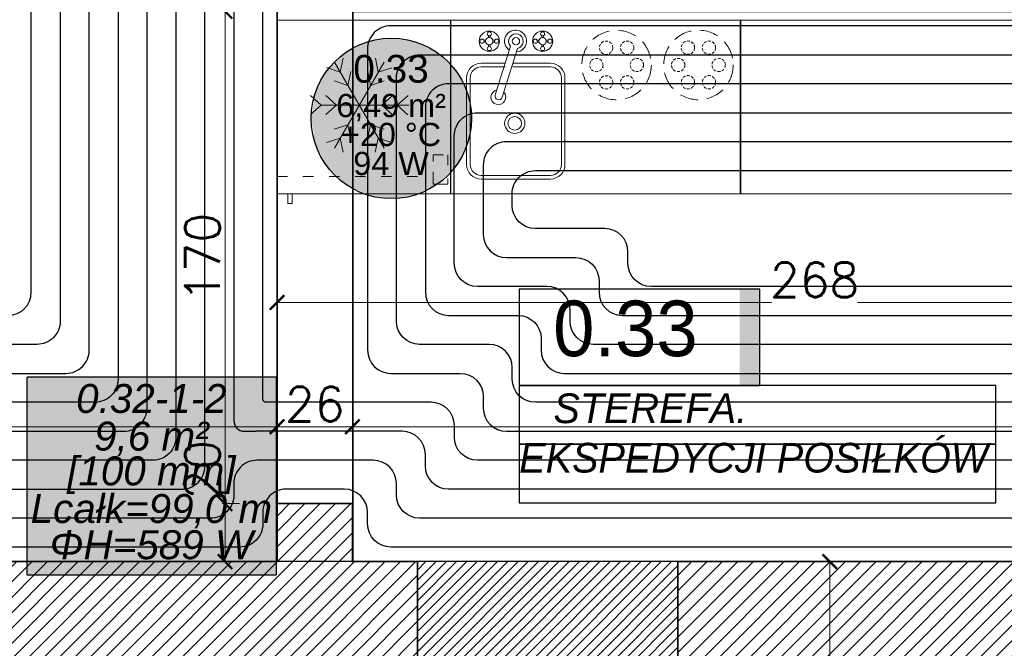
# Model space of a CAD drawing. Header units: millimetres. Extents: x -740 to 33545, y -26688 to 22494.
# Tile 116 of 256: x 9279 to 9620, y 10373 to 10590. Entities that reach past the tile are written whole.
import ezdxf
from ezdxf.enums import TextEntityAlignment as Align
from ezdxf.lldxf.tags import DXFTag

# ---------------------------------------------------------------- set-up
doc = ezdxf.new("R2010")
doc.units = ezdxf.units.MM
doc.header["$MEASUREMENT"] = 0
for name, pattern in [('3_BUBZ07', [1.5, 1, -0.5]), ('ACAD_ISO03W100', [30, 12, -18]), ('DASHED2', [9.525, 6.35, -3.175]), ('HIDDENX2', [0.1905, 0.127, -0.0635])]:
    doc.linetypes.add(name, pattern=pattern)
doc.layers.get('Defpoints').update_dxf_attribs({"color": 252})
doc.layers.add('_I_EKO_PODKLAD 3', color=252, linetype='Continuous')
doc.layers.add('tabelki opis', color=252, linetype='Continuous')
for name, color, linetype, lineweight in [('A_istniejące ściany', 252, 'Continuous', 35), ('A_wyposażenie', 252, 'Continuous', 9), ('l. przekrojowa', 252, 'Continuous', 30), ('l.przerywana', 252, 'ICAD_ISO03W100', 5), ('l.wypełnien', 252, 'Continuous', 5), ('wymiarowanie', 252, 'Continuous', 9)]:
    doc.layers.add(name, color=color, linetype=linetype, lineweight=lineweight)
for name, color, linetype, lineweight, true_color in [('IS_Heating_cooling floor', 7, 'HIDDENX2', 25, 0x008000), ('IS_Przyłącze (powrotne)', 5, 'Continuous', 25, 0x0000ff), ('IS_Przyłącze (zasilające)', 1, 'Continuous', 25, 0xff0000), ('IS_Room (Automatic)', 7, 'Continuous', 25, 0x000000), ('IS_Strefa podłóg', 7, 'Continuous', 25, 0x008000), ('IS_Wężownica OChP', 7, 'Continuous', 25, 0x800080)]:
    doc.layers.add(name, color=color, linetype=linetype, lineweight=lineweight, true_color=true_color)
doc.styles.add('Arial_____', font='arial.ttf')
doc.styles.add('Arial__I__', font='ariali.ttf')
doc.styles.add('styl2', font='simplex.shx')
tags = doc.linetypes.add('ICAD_ISO03W100', pattern=[30, 12, -18]).pattern_tags.tags
tags[6:7] = [DXFTag(74, 4), DXFTag(75, 0), DXFTag(340, '0'), DXFTag(46, 1.0), DXFTag(50, 0.0), DXFTag(44, 0.0), DXFTag(45, 0.0)]
tags[4:5] = [DXFTag(74, 4), DXFTag(75, 0), DXFTag(340, '0'), DXFTag(46, 1.0), DXFTag(50, 0.0), DXFTag(44, 0.0), DXFTag(45, 0.0)]
doc.dimstyles.new('Skala 1-50', dxfattribs={"dimtxt": 12, "dimasz": 5, "dimexe": 1, "dimexo": 1, "dimgap": 1.5, "dimtad": 1, "dimdec": 1, "dimrnd": 0.5, "dimtxsty": 'styl2', "dimblk": 'ARCHTICK', "dimcen": 5, "dimadec": 0, "dimazin": 0, "dimtfac": 1, "dimtdec": 1, "dimtmove": 1, "dimatfit": 3, "dimldrblk": 'ARCHTICK', "dimfxl": 0, "dimlwd": -1, "dimlwe": -1, "dimarcsym": 0})

# ---------------------------------------------------------------- blocks, each defined once
blk = doc.blocks.new('_ArchTick')
at = {"color": 0, "linetype": 'ByBlock', "const_width": 0.15}
blk.add_lwpolyline([(-0.5, -0.5), (0.5, 0.5)], dxfattribs=at)
blk = doc.blocks.new('*D1187')
at = {"layer": 'Defpoints', "color": 0}
for p in [(9574.19, 10402.52), (9559.18, 10359.34), (9574.19, 10359.34)]:
    blk.add_point(p, dxfattribs=at)
at = {"layer": 'wymiarowanie', "color": 0}
for p, q in [((9564.18, 10402.52), (9558.18, 10402.52)), ((9559.18, 10402.52), (9559.18, 10359.34)), ((9564.18, 10359.34), (9558.18, 10359.34)), ((9559.18, 10359.34), (9559.18, 10326.72))]:
    blk.add_line(p, q, dxfattribs=at)
at = {"layer": 'wymiarowanie', "color": 0, "xscale": 5, "yscale": 5, "zscale": 5}
for p, rotation in [((9559.18, 10402.52), 90), ((9559.18, 10359.34), 270)]:
    blk.add_blockref('_ArchTick', p, dxfattribs=dict(at, rotation=rotation))
at = {"layer": 'wymiarowanie', "color": 0, "insert": (9551.38, 10336.94), "char_height": 12, "attachment_point": 5, "rotation": 90, "style": 'styl2'}
blk.add_mtext('43', dxfattribs=at)
blk = doc.blocks.new('A$C3D2D7F2A')
at = {"layer": '_I_EKO_PODKLAD 3', "lineweight": 13}
for p, q in [((46.42, 34), (16.42, 34)), ((46.42, 32.75), (16.42, 32.75)), ((11.42, 29), (11.42, 20.67)), ((12.67, 29), (12.67, 20.67)), ((50.17, 5), (50.17, 29)), ((51.42, 5), (51.42, 29)), ((11.42, 18.01), (11.42, 5)), ((12.67, 18.01), (12.67, 5)), ((16.42, 1.25), (46.42, 1.25)), ((16.42, 0), (46.42, 0))]:
    blk.add_line(p, q, dxfattribs=at)
at = {"layer": '_I_EKO_PODKLAD 3', "linetype": 'Continuous', "lineweight": 9}
for p, q in [((3.5, 27.37), (3.5, 28.06)), ((4.13, 27.38), (4.13, 28.06)), ((2.59, 26.48), (1.91, 26.48)), ((2.6, 25.84), (1.91, 25.84)), ((3.5, 24.93), (3.5, 24.25)), ((4.13, 24.94), (4.13, 24.25)), ((5.03, 26.48), (5.72, 26.48)), ((5.04, 25.84), (5.72, 25.84)), ((22.38, 24.12), (5.52, 18.82)), ((6.29, 16.4), (23.15, 21.7)), ((2.59, 8.06), (1.91, 8.06)), ((2.6, 7.43), (1.91, 7.43)), ((3.5, 8.96), (3.5, 9.65)), ((4.13, 8.97), (4.13, 9.65)), ((5.03, 8.06), (5.72, 8.06)), ((5.04, 7.43), (5.72, 7.43)), ((3.5, 6.52), (3.5, 5.84)), ((4.13, 6.53), (4.13, 5.84))]:
    blk.add_line(p, q, dxfattribs=at)
for centre, radius in [((3.81, 26.16), 3.49), ((3.81, 26.16), 1.27), ((3.81, 28.7), 0.71), ((1.27, 26.16), 0.71), ((3.81, 23.62), 0.71), ((6.35, 26.16), 0.71), ((3.81, 16.95), 1.27), ((3.81, 7.74), 3.49), ((3.81, 10.28), 0.71), ((1.27, 7.74), 0.71), ((3.81, 7.74), 1.27), ((6.35, 7.74), 0.71), ((3.81, 5.2), 0.71)]:
    blk.add_circle(centre, radius, dxfattribs=at)
at = {"layer": '_I_EKO_PODKLAD 3', "lineweight": 9}
for radius in [3.5, 2.35]:
    blk.add_circle((32.16, 17.35), radius, dxfattribs=at)
at = {"layer": '_I_EKO_PODKLAD 3', "lineweight": 13}
for centre, radius, start, end in [((16.42, 29), 5, 90, 180), ((16.42, 29), 3.75, 90, 180), ((46.42, 29), 5, 0, 90), ((46.42, 29), 3.75, 0, 90), ((16.42, 5), 5, 180, 270), ((16.42, 5), 3.75, 180, 270), ((46.42, 5), 5, 270, 0), ((46.42, 5), 3.75, 270, 0)]:
    blk.add_arc(centre, radius, start, end, dxfattribs=at)
at = {"layer": '_I_EKO_PODKLAD 3', "linetype": 'Continuous', "lineweight": 9}
for centre, radius, start, end in [((23.13, 23.02), 2.56, 227.2248, 167.6958), ((22.77, 22.91), 1.27, 287.4603, 107.4603), ((3.75, 17.08), 3.79, 34.7933, 355.5589), ((3.81, 16.95), 2.54, 47.8034, 347.2157)]:
    blk.add_arc(centre, radius, start, end, dxfattribs=at)
blk = doc.blocks.new('A$C176D455E')
at = {"layer": '_I_EKO_PODKLAD 3', "lineweight": 9}
for p, q in [((16.24, 30.32), (12.93, 34.01)), ((16.24, 30.32), (19.55, 34.01)), ((4.85, 23.74), (3.31, 28.45)), ((16.24, 25.02), (12.93, 28.71)), ((16.24, 0), (16.24, 30.32)), ((16.24, 25.02), (19.55, 28.71)), ((27.64, 23.74), (29.17, 28.45)), ((31.11, 8.58), (1.38, 25.75)), ((1.38, 8.58), (31.11, 25.75)), ((9.44, 21.09), (7.9, 25.8)), ((23.04, 21.09), (24.58, 25.8)), ((4.85, 23.74), (0, 22.72)), ((9.44, 21.09), (4.59, 20.07)), ((23.04, 21.09), (27.89, 20.07)), ((27.64, 23.74), (32.48, 22.72)), ((9.44, 13.24), (4.59, 14.26)), ((23.04, 13.24), (27.89, 14.26)), ((4.85, 10.59), (0, 11.61)), ((4.85, 10.59), (3.31, 5.88)), ((9.44, 13.24), (7.9, 8.53)), ((23.04, 13.24), (24.58, 8.53)), ((27.64, 10.59), (32.48, 11.61)), ((27.64, 10.59), (29.17, 5.88)), ((16.24, 9.31), (12.93, 5.62)), ((16.24, 9.31), (19.55, 5.62)), ((16.24, 4.01), (12.93, 0.32)), ((16.24, 4.01), (19.55, 0.32))]:
    blk.add_line(p, q, dxfattribs=at)
blk = doc.blocks.new('A$C740E6856')
at = {"layer": '_I_EKO_PODKLAD 3', "linetype": 'ACAD_ISO03W100', "lineweight": 13, "ltscale": 0.3}
for p, q in [((9.37, 60), (9.37, 6.02)), ((0, 54.74), (3.37, 54.74))]:
    blk.add_line(p, q, dxfattribs=at)
at = {"layer": '_I_EKO_PODKLAD 3', "lineweight": 13}
for p, q in [((3.37, 56.27), (0, 56.27)), ((0, 56.27), (0, 54.74))]:
    blk.add_line(p, q, dxfattribs=at)
at = {"layer": '_I_EKO_PODKLAD 3', "linetype": 'ACAD_ISO03W100', "lineweight": 13, "ltscale": 0.3}
blk.add_lwpolyline([(3.37, 0), (63.37, 0), (63.37, 60), (3.37, 60)], close=True, dxfattribs=at)
at = {"layer": '_I_EKO_PODKLAD 3', "linetype": 'ACAD_ISO03W100', "lineweight": 13, "ltscale": 0.5}
blk.add_lwpolyline([(8.65, 0.91), (6.75, 0.91), (6.75, 6.02), (10.98, 6.02)], dxfattribs=at)
at = {"layer": '_I_EKO_PODKLAD 3', "linetype": 'ACAD_ISO03W100', "lineweight": 13, "ltscale": 0.3}
blk.add_lwpolyline([(14.61, 6.02), (16.85, 6.02), (16.85, 0.91), (11.8, 0.91)], dxfattribs=at)
at = {"layer": '_I_EKO_PODKLAD 3'}
blk.add_blockref('A$C176D455E', (17.78, 14.41), dxfattribs=at)
blk = doc.blocks.new('*D2199')
at = {"layer": 'Defpoints', "color": 0}
for p in [(8932.19, 10460.6), (9368.19, 10460.6), (9368.19, 10449.07)]:
    blk.add_point(p, dxfattribs=at)
at = {"layer": 'wymiarowanie', "color": 0}
for p, q in [((8932.19, 10454.07), (8932.19, 10448.07)), ((9368.19, 10454.07), (9368.19, 10448.07)), ((8932.19, 10449.07), (9368.19, 10449.07))]:
    blk.add_line(p, q, dxfattribs=at)
at = {"layer": 'wymiarowanie', "color": 0, "xscale": 5, "yscale": 5, "zscale": 5, "rotation": 180}
blk.add_blockref('_ArchTick', (8932.19, 10449.07), dxfattribs=at)
at = {"layer": 'wymiarowanie', "color": 0, "xscale": 5, "yscale": 5, "zscale": 5}
blk.add_blockref('_ArchTick', (9368.19, 10449.07), dxfattribs=at)
at = {"layer": 'wymiarowanie', "color": 0, "insert": (9150.19, 10456.87), "char_height": 12, "attachment_point": 5, "style": 'styl2'}
blk.add_mtext('436', dxfattribs=at)
blk = doc.blocks.new('*D2200')
at = {"layer": 'Defpoints', "color": 0}
for p in [(9394.23, 10470.43), (9368.19, 10460.6), (9394.23, 10449.07)]:
    blk.add_point(p, dxfattribs=at)
at = {"layer": 'wymiarowanie', "color": 0}
for p, q in [((9368.19, 10454.07), (9368.19, 10448.07)), ((9394.23, 10454.07), (9394.23, 10448.07)), ((9368.19, 10449.07), (9394.23, 10449.07))]:
    blk.add_line(p, q, dxfattribs=at)
at = {"layer": 'wymiarowanie', "color": 0, "xscale": 5, "yscale": 5, "zscale": 5, "rotation": 180}
blk.add_blockref('_ArchTick', (9368.19, 10449.07), dxfattribs=at)
at = {"layer": 'wymiarowanie', "color": 0, "xscale": 5, "yscale": 5, "zscale": 5}
blk.add_blockref('_ArchTick', (9394.23, 10449.07), dxfattribs=at)
at = {"layer": 'wymiarowanie', "color": 0, "insert": (9381.21, 10456.87), "char_height": 12, "attachment_point": 5, "style": 'styl2'}
blk.add_mtext('26', dxfattribs=at)
blk = doc.blocks.new('*D2201')
at = {"layer": 'Defpoints', "color": 0}
for p in [(9736.23, 10475.54), (9394.23, 10470.43), (9736.23, 10449.07)]:
    blk.add_point(p, dxfattribs=at)
at = {"layer": 'wymiarowanie', "color": 0}
for p, q in [((9394.23, 10454.07), (9394.23, 10448.07)), ((9736.23, 10454.07), (9736.23, 10448.07)), ((9394.23, 10449.07), (9628.06, 10449.07)), ((9736.23, 10449.07), (9657.62, 10449.07))]:
    blk.add_line(p, q, dxfattribs=at)
at = {"layer": 'wymiarowanie', "color": 0, "xscale": 5, "yscale": 5, "zscale": 5, "rotation": 180}
blk.add_blockref('_ArchTick', (9394.23, 10449.07), dxfattribs=at)
at = {"layer": 'wymiarowanie', "color": 0, "xscale": 5, "yscale": 5, "zscale": 5}
blk.add_blockref('_ArchTick', (9736.23, 10449.07), dxfattribs=at)
at = {"layer": 'wymiarowanie', "color": 0, "insert": (9642.84, 10456.87), "char_height": 12, "attachment_point": 5, "style": 'styl2'}
blk.add_mtext('342', dxfattribs=at)
blk = doc.blocks.new('*D2580')
at = {"layer": 'Defpoints', "color": 0}
for p in [(9368.19, 10569.46), (9636.23, 10569.46), (9636.23, 10492)]:
    blk.add_point(p, dxfattribs=at)
at = {"layer": 'wymiarowanie', "color": 0}
for p, q in [((9368.19, 10497), (9368.19, 10491)), ((9636.23, 10497), (9636.23, 10491)), ((9368.19, 10492), (9539.11, 10492)), ((9636.23, 10492), (9568.8, 10492))]:
    blk.add_line(p, q, dxfattribs=at)
at = {"layer": 'wymiarowanie', "color": 0, "xscale": 5, "yscale": 5, "zscale": 5, "rotation": 180}
blk.add_blockref('_ArchTick', (9368.19, 10492), dxfattribs=at)
at = {"layer": 'wymiarowanie', "color": 0, "xscale": 5, "yscale": 5, "zscale": 5}
blk.add_blockref('_ArchTick', (9636.23, 10492), dxfattribs=at)
at = {"layer": 'wymiarowanie', "color": 0, "insert": (9553.95, 10499.8), "char_height": 12, "attachment_point": 5, "style": 'styl2'}
blk.add_mtext('268', dxfattribs=at)
blk = doc.blocks.new('*D2717')
at = {"layer": 'Defpoints', "color": 0}
for p in [(9368.19, 10592.52), (9350.2, 10422.52), (9368.19, 10422.52)]:
    blk.add_point(p, dxfattribs=at)
at = {"layer": 'wymiarowanie', "color": 0}
for p, q in [((9355.2, 10592.52), (9349.2, 10592.52)), ((9350.2, 10592.52), (9350.2, 10422.52)), ((9355.2, 10422.52), (9349.2, 10422.52))]:
    blk.add_line(p, q, dxfattribs=at)
at = {"layer": 'wymiarowanie', "color": 0, "xscale": 5, "yscale": 5, "zscale": 5}
for p, rotation in [((9350.2, 10592.52), 90), ((9350.2, 10422.52), 270)]:
    blk.add_blockref('_ArchTick', p, dxfattribs=dict(at, rotation=rotation))
at = {"layer": 'wymiarowanie', "color": 0, "insert": (9342.4, 10507.52), "char_height": 12, "attachment_point": 5, "rotation": 90, "style": 'styl2'}
blk.add_mtext('170', dxfattribs=at)
blk = doc.blocks.new('*D2718')
at = {"layer": 'Defpoints', "color": 0}
for p in [(9368.19, 10422.52), (9350.2, 10402.52), (9368.19, 10402.52)]:
    blk.add_point(p, dxfattribs=at)
at = {"layer": 'wymiarowanie', "color": 0}
for p, q in [((9355.2, 10422.52), (9349.2, 10422.52)), ((9350.2, 10422.52), (9350.2, 10402.52)), ((9355.2, 10402.52), (9349.2, 10402.52))]:
    blk.add_line(p, q, dxfattribs=at)
at = {"layer": 'wymiarowanie', "color": 0, "xscale": 5, "yscale": 5, "zscale": 5}
for p, rotation in [((9350.2, 10422.52), 90), ((9350.2, 10402.52), 270)]:
    blk.add_blockref('_ArchTick', p, dxfattribs=dict(at, rotation=rotation))
at = {"layer": 'wymiarowanie', "color": 0, "insert": (9342.4, 10434.24), "char_height": 12, "attachment_point": 5, "rotation": 90, "style": 'styl2'}
blk.add_mtext('20', dxfattribs=at)

msp = doc.modelspace()

# ---------------------------------------------------------------- hatches: boundary and pattern name
at = {"layer": 'IS_Heating_cooling floor', "lineweight": 50, "true_color": 0xffffff, "transparency": 33554687}
msp.add_hatch(color=7, dxfattribs=at).paths.add_polyline_path([(9281.75, 10397.93), (9368.02, 10397.93), (9368.02, 10466.24), (9281.75, 10466.24)])
at = {"layer": 'IS_Room (Automatic)', "lineweight": 50, "true_color": 0xffffff, "transparency": 33554687}
msp.add_hatch(color=7, dxfattribs=at).paths.add_polyline_path([(9435.4, 10555.55), (9434.05, 10564.11), (9430.11, 10571.84), (9423.98, 10577.97), (9416.26, 10581.9), (9407.7, 10583.26), (9399.14, 10581.9), (9391.41, 10577.97), (9385.28, 10571.84), (9381.35, 10564.11), (9379.99, 10555.55), (9381.35, 10546.99), (9385.28, 10539.26), (9391.41, 10533.13), (9399.14, 10529.2), (9407.7, 10527.84), (9416.26, 10529.2), (9423.98, 10533.13), (9430.11, 10539.26), (9434.05, 10546.99)])
at = {"layer": 'l.wypełnien'}
h = msp.add_hatch(dxfattribs=at)
h.set_pattern_fill('ANSI31', color=256, scale=30, style=0)
h.paths.add_polyline_path([(8887.19, 10284.84), (8887.19, 10539.8), (8932.19, 10539.8), (8932.19, 10402.52), (9059.57, 10402.52), (9368.19, 10402.52), (9394.23, 10402.52), (9416.72, 10402.52), (9416.72, 10359.34), (9405.31, 10359.34), (9376.25, 10359.34), (8932.19, 10359.34), (8932.19, 10284.84)])
h.paths.add_polyline_path([(9871.19, 10801.99), (9871.19, 10791.99), (9878.23, 10791.99), (9890.23, 10791.99), (10052.23, 10791.99), (10052.23, 10564.52), (10066.23, 10564.52), (10066.23, 10706), (10066.23, 10711.93), (10066.23, 10711.98), (10066.23, 10728.73), (10066.23, 10765.23), (10066.23, 10776), (10066.23, 10781.93), (10066.23, 10781.98), (10066.23, 10781.93), (10066.23, 10776), (10066.22, 10776), (10066.23, 10781.93), (10066.23, 10781.98), (10066.23, 10791.99), (10125.49, 10791.99), (10125.49, 10808.08), (10125.49, 10819.93), (10125.49, 10834.32), (10058.81, 10834.32), (9924.19, 10834.32), (9924.19, 10862.32), (9879.19, 10862.32), (9879.19, 10834.32), (9871.19, 10834.32), (9871.19, 10801.99)])
h.paths.add_polyline_path([(9570.47, 10794.52), (9731.23, 10794.52), (9731.23, 10731.52), (9748.23, 10731.52), (9748.23, 10793.99), (9768.19, 10793.99), (9768.19, 10801.99), (9781.19, 10801.99), (9781.19, 10834.32), (9769.78, 10834.32), (9645.19, 10834.32), (9645.19, 10833.52), (9604.19, 10833.52), (9570.47, 10833.52)])
h.paths.add_polyline_path([(9394.23, 10794.52), (9428.47, 10794.52), (9428.47, 10833.52), (9388.19, 10833.52), (9388.19, 10794.52), (9394.23, 10794.52)])
h.paths.add_polyline_path([(9428.47, 10794.52), (9428.47, 10833.52), (9448.47, 10833.52), (9448.47, 10794.52)])
h.paths.add_polyline_path([(9550.47, 10794.52), (9570.47, 10794.52), (9570.47, 10833.52), (9550.47, 10833.52)])
h.paths.add_polyline_path([(9368.19, 10794.52), (9388.19, 10794.52), (9388.19, 10833.52), (9368.19, 10833.52)])
h.paths.add_polyline_path([(9604.19, 10833.52), (9604.19, 10849.32), (9645.19, 10849.32), (9645.19, 10833.52)])
h.paths.add_polyline_path([(9368.19, 10422.52), (9368.19, 10402.52), (9394.23, 10402.52), (9394.23, 10422.52)])
h.paths.add_polyline_path([(9368.19, 10774.52), (9394.23, 10774.52), (9394.23, 10794.52), (9368.19, 10794.52)])
h = msp.add_hatch(dxfattribs=at)
h.set_pattern_fill('ANSI31', color=256, scale=20, style=0)
h.paths.add_polyline_path([(9416.72, 10402.52), (9416.72, 10359.34), (9506.72, 10359.34), (9506.72, 10402.52), (9417.07, 10402.52)])
h = msp.add_hatch(dxfattribs=at)
h.set_pattern_fill('ANSI31', color=256, scale=30, style=0)
h.paths.add_polyline_path([(10179.68, 10402.52), (10279.59, 10402.52), (10279.59, 10396.52), (10273.59, 10396.52), (10273.59, 10123.69), (10279.59, 10126.48), (10279.59, 10017.29), (10316.23, 10017.29), (10316.23, 9992.74), (10279.59, 9992.74), (10279.59, 9927.76), (10254.19, 9927.76), (10254.19, 10359.34), (10179.68, 10359.34)])
h.paths.add_polyline_path([(10260.11, 10246.37), (10272.71, 10246.37), (10272.71, 10279.87), (10260.11, 10279.87)], flags=24)
h.paths.add_polyline_path([(10504.8, 10309.84), (10504.8, 10297.84), (10504.8, 10254.75), (10504.8, 10017.29), (10504.8, 9992.74), (10504.8, 9927.76), (10529.35, 9927.76), (10529.35, 10281.34), (10542.35, 10281.34), (10542.35, 10359.34), (10636.35, 10359.34), (10635.51, 10402.52), (10504.8, 10402.52), (10504.8, 10396.52)])
h.paths.add_polyline_path([(10504.8, 10396.52), (10510.8, 10396.52), (10510.8, 10309.84), (10504.8, 10309.84)], flags=16)
h.paths.add_polyline_path([(10504.8, 10392.52), (10504.8, 10309.84), (10510.8, 10309.84), (10510.8, 10396.52), (10504.8, 10396.52)], flags=0)
h.paths.add_polyline_path([(10515.95, 10326.34), (10515.95, 10347.34), (10530.35, 10347.34), (10530.35, 10326.34)], flags=16)
h.paths.add_polyline_path([(10515.95, 10347.34), (10515.95, 10326.34), (10530.35, 10326.34), (10530.35, 10347.34)], flags=0)
h.paths.add_polyline_path([(10515.95, 10297.84), (10515.95, 10293.34), (10530.35, 10293.34), (10530.35, 10314.34), (10515.95, 10314.34), (10515.95, 10309.84)], flags=16)
h.paths.add_polyline_path([(10515.95, 10297.84), (10515.95, 10309.84), (10515.95, 10314.34), (10530.35, 10314.34), (10530.35, 10293.34), (10515.95, 10293.34)], flags=0)
h.paths.add_polyline_path([(10504.8, 10254.75), (10504.8, 10297.84), (10510.8, 10297.84), (10510.8, 10254.75)], flags=16)
h.paths.add_polyline_path([(10510.8, 10254.75), (10510.8, 10297.84), (10504.8, 10297.84), (10504.8, 10259.75), (10504.8, 10254.75)], flags=0)
h.paths.add_polyline_path([(10504.8, 10297.84), (10510.8, 10297.84), (10510.8, 10309.84), (10504.8, 10309.84)], flags=16)
h.paths.add_polyline_path([(10504.8, 10309.84), (10510.8, 10309.84), (10510.8, 10297.84), (10504.8, 10297.84)], flags=0)
h.paths.add_polyline_path([(10510.8, 10309.84), (10515.95, 10309.84), (10515.95, 10297.84), (10510.8, 10297.84)], flags=16)
h.paths.add_polyline_path([(10510.84, 10326.02), (10523.45, 10326.02), (10523.45, 10359.52), (10510.84, 10359.52)], flags=8)
h.paths.add_polyline_path([(10510.84, 10326.02), (10523.45, 10326.02), (10523.45, 10359.52), (10510.84, 10359.52)], flags=8)
h.paths.add_polyline_path([(9506.72, 10359.34), (9506.72, 10402.52), (9858.19, 10402.52), (9858.19, 10359.34)])
h.paths.add_polyline_path([(10000.19, 10359.34), (10089.09, 10359.34), (10089.09, 10402.52), (10000.19, 10402.52)])
h.paths.add_polyline_path([(10273.59, 10123.69), (10273.59, 10396.52), (10279.59, 10396.52), (10279.59, 10359.34), (10279.59, 10126.48)])
h.paths.add_polyline_path([(10372.72, 9992.74), (10372.72, 10017.29), (10316.23, 10017.29), (10316.23, 9992.74)])
h.paths.add_polyline_path([(9858.19, 10359.34), (9858.19, 10402.52), (9878.19, 10402.52), (9878.19, 10359.34)])
h.paths.add_polyline_path([(10000.19, 10359.34), (10000.19, 10402.52), (9980.19, 10402.52), (9980.19, 10359.34)])
h.paths.add_polyline_path([(10279.59, 9907.76), (10279.59, 9927.76), (10254.19, 9927.76), (10254.19, 9907.76)])
h.paths.add_polyline_path([(10529.35, 9907.76), (10529.35, 9927.76), (10504.8, 9927.76), (10504.8, 9907.76)])
h.paths.add_polyline_path([(10494.8, 10017.29), (10494.8, 9992.74), (10504.8, 9992.74), (10504.8, 10017.29)])
at = {"layer": 'tabelki opis'}
msp.add_hatch(color=256, dxfattribs=at).paths.add_polyline_path([(9535.02, 10463.33), (9535.02, 10496.59), (9528.06, 10496.59), (9528.06, 10463.33)])

# ---------------------------------------------------------------- linework, layer by layer
at = {"layer": 'A_istniejące ściany'}
for points in [[(9394.23, 10402.52), (9394.23, 10422.52), (9368.19, 10422.52), (9368.19, 10402.52)], [(9368.19, 10402.52), (9059.57, 10402.52), (8932.19, 10402.52)], [(9417.07, 10402.52), (9394.23, 10402.52)], [(9506.72, 10402.52), (9506.72, 10359.34)], [(9878.19, 10402.52), (9506.72, 10402.52)]]:
    msp.add_lwpolyline(points, dxfattribs=at)
at = {"layer": 'A_istniejące ściany', "ltscale": 15}
msp.add_lwpolyline([(9405.31, 10402.52), (9416.72, 10402.52), (9416.72, 10359.34), (9405.31, 10359.34)], dxfattribs=at)
at = {"layer": 'A_wyposażenie', "ltscale": 2}
msp.add_line((9428.19, 10529.52), (9465.19, 10529.52), dxfattribs=at)
msp.add_line((9428.19, 10529.52), (9465.19, 10529.52), dxfattribs=at)
at = {"layer": 'A_wyposażenie'}
for points in [[(9368.19, 10589.52), (9428.15, 10589.52), (9428.15, 10529.48), (9368.19, 10529.48)], [(9528.47, 10529.52), (9636.23, 10529.52), (9636.23, 10589.48), (9528.47, 10589.48)]]:
    msp.add_lwpolyline(points, close=True, dxfattribs=at)
msp.add_lwpolyline([(9428.19, 10529.52), (9528.19, 10529.52), (9528.19, 10589.52), (9428.19, 10589.52), (9428.19, 10529.52)], dxfattribs=at)
at = {"layer": 'A_wyposażenie', "linetype": 'DASHED2'}
for centre in [(9485.53, 10573.99), (9485.53, 10573.99), (9513.8, 10574.01), (9513.8, 10574.01)]:
    msp.add_circle(centre, 12, dxfattribs=at)
at = {"layer": 'A_wyposażenie', "linetype": '3_BUBZ07'}
for centre in [(9481.89, 10579.97), (9481.89, 10579.97), (9489.17, 10579.97), (9489.17, 10579.97), (9510.16, 10579.99), (9510.16, 10579.99), (9517.43, 10579.99), (9517.43, 10579.99), (9478.53, 10573.99), (9478.53, 10573.99), (9492.53, 10574), (9492.53, 10574), (9506.8, 10574), (9506.8, 10574), (9520.8, 10574.01), (9520.8, 10574.01), (9481.9, 10568.01), (9481.9, 10568.01), (9489.17, 10568.01), (9489.17, 10568.01), (9510.16, 10568.03), (9510.16, 10568.03), (9517.44, 10568.03), (9517.44, 10568.03)]:
    msp.add_circle(centre, 2.3, dxfattribs=at)
at = {"layer": 'IS_Heating_cooling floor'}
msp.add_lwpolyline([(9281.75, 10397.93), (9368.02, 10397.93), (9368.02, 10466.24), (9281.75, 10466.24)], close=True, dxfattribs=at)
at = {"layer": 'IS_Przyłącze (powrotne)', "color": 9, "true_color": 0xc8c8c8, "transparency": 33554687, "extrusion": (0, 0, -1)}
msp.add_lwpolyline([(-9754.34, 10398.32), (-9753.7, 10398.32, 0.414214), (-9753.09, 10398.93), (-9753.09, 10399.59), (-9753.09, 10437.77, -0.422504), (-9744.87, 10445.77), (-9719.06, 10445.04, -0.405972), (-9711.29, 10437.04), (-9711.29, 10435.51, 0.414213), (-9703.29, 10427.51), (-9427.45, 10427.51, 0.414205), (-9419.45, 10435.51), (-9419.45, 10439.51, -0.414205), (-9411.45, 10447.51), (-9368.25, 10447.51), (-9360.75, 10447.51)], format="xyb", dxfattribs=at)
at = {"layer": 'IS_Przyłącze (powrotne)', "color": 12, "true_color": 0xc80000, "transparency": 33554687, "extrusion": (0, 0, -1)}
msp.add_lwpolyline([(-9749.34, 10398.32), (-9748.7, 10398.32, 0.414214), (-9748.09, 10398.93), (-9748.09, 10399.59), (-9748.09, 10403.63, -0.414214), (-9744.21, 10407.51), (-9407.45, 10407.51, 0.414205), (-9399.45, 10415.51), (-9399.45, 10419.51, -0.414205), (-9391.45, 10427.51), (-9371.25, 10427.51, -0.414221), (-9363.25, 10419.51), (-9363.25, 10415.51, 0.414222), (-9355.25, 10407.51), (-9159.78, 10407.51), (-9048.53, 10407.51)], format="xyb", dxfattribs=at)
at = {"layer": 'IS_Przyłącze (zasilające)', "color": 9, "true_color": 0xc8c8c8, "transparency": 33554687}
msp.add_lwpolyline([(9754.34, 10396.32), (9754.98, 10396.32, 0.414214), (9755.59, 10396.93), (9755.59, 10399.59), (9755.59, 10447.84, 0.422504), (9747.37, 10455.84), (9709.06, 10454.76, 0.405972), (9701.29, 10446.76), (9701.29, 10445.51, -0.414213), (9693.29, 10437.51), (9437.45, 10437.51, -0.414205), (9429.45, 10445.51), (9429.45, 10449.51, 0.414205), (9421.45, 10457.51), (9368.24, 10457.51), (9365.75, 10457.51)], format="xyb", dxfattribs=at)
at = {"layer": 'IS_Przyłącze (zasilające)', "color": 12, "true_color": 0xc80000, "transparency": 33554687}
msp.add_lwpolyline([(9749.34, 10396.32), (9749.98, 10396.32, 0.414214), (9750.59, 10396.93), (9750.59, 10399.59), (9750.59, 10427.69, 0.422504), (9742.37, 10435.69), (9729.06, 10435.32, 0.405972), (9721.29, 10427.32), (9721.29, 10425.51, -0.414213), (9713.29, 10417.51), (9417.45, 10417.51, -0.414205), (9409.45, 10425.51), (9409.45, 10429.51, 0.414207), (9401.45, 10437.51), (9361.25, 10437.51, 0.41422), (9353.25, 10429.51), (9353.25, 10425.51, -0.414222), (9345.25, 10417.51), (9159.78, 10417.51), (9053.53, 10417.51)], format="xyb", dxfattribs=at)
at = {"layer": 'IS_Room (Automatic)'}
msp.add_circle((9407.7, 10555.55), 27.71, dxfattribs=at)
at = {"layer": 'IS_Strefa podłóg', "extrusion": (0, 0, -1)}
for points in [[(-9368.25, 10402.51), (-8932.28, 10402.51), (-8932.28, 10794.51), (-9259.27, 10794.51), (-9259.27, 10821.52), (-9368.29, 10821.52), (-9368.29, 10774.51), (-9394.49, 10774.51), (-9394.49, 10794.51), (-9431.62, 10794.51), (-9431.62, 10604.51), (-9368.24, 10604.51)], [(-9736.27, 10402.51), (-9394.45, 10402.51), (-9394.44, 10592.52), (-9736.27, 10592.52)]]:
    msp.add_lwpolyline(points, close=True, dxfattribs=at)
at = {"layer": 'IS_Wężownica OChP', "color": 9, "true_color": 0xc8c8c8, "transparency": 33554687, "extrusion": (0, 0, -1)}
for points in [[(-9365.75, 10457.51), (-9364.47, 10457.51, 0.414214), (-9363.25, 10458.74), (-9363.24, 10601.51, 0.414223), (-9371.24, 10609.51), (-9418.62, 10609.51, -0.414214), (-9426.62, 10617.51), (-9426.62, 10781.51, -0.414214), (-9418.62, 10789.51), (-9407.49, 10789.51, -0.414214), (-9399.49, 10781.51), (-9399.49, 10777.51, 0.414214), (-9391.49, 10769.51), (-9371.29, 10769.51, 0.414214), (-9363.29, 10777.51), (-9363.29, 10808.52, -0.414204), (-9355.29, 10816.52), (-9272.27, 10816.52, -0.414223)], [(-9274.27, 10798.52, 0.414223), (-9282.27, 10806.52), (-9345.29, 10806.52, 0.414204), (-9353.29, 10798.52), (-9353.29, 10767.51, -0.414214), (-9361.29, 10759.51), (-9408.62, 10759.51, 0.414214), (-9416.62, 10751.51), (-9416.62, 10627.51, 0.414214), (-9408.62, 10619.51), (-9361.24, 10619.51, -0.414222), (-9353.24, 10611.51), (-9353.25, 10451.19, -0.414205), (-9356.92, 10447.51), (-9360.75, 10447.51)], [(-9172.78, 10427.51), (-9335.25, 10427.51, -0.414223), (-9343.25, 10435.51), (-9343.24, 10621.51, 0.414223), (-9351.24, 10629.51), (-9398.62, 10629.51, -0.414214), (-9406.62, 10637.51), (-9406.62, 10741.51, -0.414214), (-9398.62, 10749.51), (-9351.29, 10749.51, 0.414214), (-9343.29, 10757.51), (-9343.29, 10788.52, -0.414205), (-9335.29, 10796.52), (-9292.27, 10796.52, -0.414222), (-9284.27, 10788.52), (-9284.27, 10777.51, 0.414214), (-9276.27, 10769.51)], [(-9202.78, 10759.51), (-9286.27, 10759.51, -0.414214), (-9294.27, 10767.51), (-9294.27, 10778.52, 0.414221), (-9302.27, 10786.52), (-9325.29, 10786.52, 0.414206), (-9333.29, 10778.52), (-9333.29, 10747.51, -0.414214), (-9341.29, 10739.51), (-9388.62, 10739.51, 0.414214), (-9396.62, 10731.51), (-9396.62, 10647.51, 0.414214), (-9388.62, 10639.51), (-9341.24, 10639.51, -0.414223), (-9333.24, 10631.51), (-9333.25, 10445.51, 0.414223), (-9325.25, 10437.51), (-9182.78, 10437.51, 0.414214)], [(-9192.78, 10447.51), (-9315.25, 10447.51, -0.414223), (-9323.25, 10455.51), (-9323.24, 10641.51, 0.414223), (-9331.24, 10649.51), (-9378.62, 10649.51, -0.414214), (-9386.62, 10657.51), (-9386.62, 10721.51, -0.414214), (-9378.62, 10729.51), (-9331.29, 10729.51, 0.414214), (-9323.29, 10737.51), (-9323.29, 10768.52, -0.414207), (-9315.29, 10776.52), (-9312.27, 10776.52, -0.41422), (-9304.27, 10768.52), (-9304.27, 10757.51, 0.414214), (-9296.27, 10749.51), (-9212.78, 10749.51, -0.414214)], [(-9222.78, 10739.51), (-9305.29, 10739.51, 0.414214), (-9313.29, 10731.51), (-9313.29, 10727.51, -0.414214), (-9321.29, 10719.51), (-9368.62, 10719.51, 0.414214), (-9376.62, 10711.51), (-9376.62, 10667.51, 0.414214), (-9368.62, 10659.51), (-9321.24, 10659.51, -0.414223), (-9313.24, 10651.51), (-9313.24, 10465.51, 0.414223), (-9305.24, 10457.51), (-9202.78, 10457.51, 0.414214)], [(-9212.78, 10467.51), (-9295.24, 10467.51, -0.414223), (-9303.24, 10475.51), (-9303.24, 10661.51, 0.414223), (-9311.24, 10669.51), (-9358.62, 10669.51, -0.414214), (-9366.62, 10677.51), (-9366.62, 10701.51, -0.414214), (-9358.62, 10709.51), (-9311.29, 10709.51, 0.414214), (-9303.29, 10717.51), (-9303.29, 10721.51, -0.414214), (-9295.29, 10729.51), (-9232.78, 10729.51, -0.414214)], [(-9242.78, 10719.51), (-9285.29, 10719.51, 0.414214), (-9293.29, 10711.51), (-9293.29, 10707.51, -0.414214), (-9301.29, 10699.51), (-9348.62, 10699.51, 0.414214), (-9356.62, 10691.51), (-9356.62, 10687.51, 0.414214), (-9348.62, 10679.51), (-9301.24, 10679.51, -0.414223), (-9293.24, 10671.51), (-9293.24, 10485.51, 0.414223), (-9285.24, 10477.51), (-9222.78, 10477.51, 0.414214)], [(-9275.25, 10487.51, -0.414157), (-9283.25, 10495.51), (-9283.29, 10701.51, -0.41427), (-9275.29, 10709.51)]]:
    msp.add_lwpolyline(points, format="xyb", dxfattribs=at)
at = {"layer": 'IS_Wężownica OChP', "color": 132, "true_color": 0x00c8c8, "transparency": 33554687, "extrusion": (0, 0, -1)}
for points in [[(-9723.27, 10587.52), (-9407.44, 10587.51, -0.414218), (-9399.44, 10579.51), (-9399.45, 10475.51, -0.414204), (-9407.45, 10467.51), (-9431.45, 10467.51, 0.414209), (-9439.45, 10459.51), (-9439.45, 10455.51, -0.41421), (-9447.45, 10447.51), (-9683.29, 10447.51, -0.414213)], [(-9673.29, 10457.51), (-9457.45, 10457.51, 0.41421), (-9449.45, 10465.51), (-9449.45, 10469.51, -0.414209), (-9441.45, 10477.51), (-9417.45, 10477.51, 0.414204), (-9409.45, 10485.51), (-9409.44, 10569.52, 0.414218), (-9417.44, 10577.52), (-9713.27, 10577.52, 0.414219)], [(-9703.27, 10567.52), (-9427.44, 10567.52, -0.414219), (-9419.44, 10559.52), (-9419.44, 10495.51, -0.414203), (-9427.44, 10487.51), (-9451.45, 10487.51, 0.414209), (-9459.45, 10479.51), (-9459.45, 10475.51, -0.41421), (-9467.45, 10467.51), (-9663.35, 10467.51, -0.414213)], [(-9653.49, 10477.51), (-9477.45, 10477.51, 0.414211), (-9469.45, 10485.51), (-9469.45, 10489.51, -0.41421), (-9461.45, 10497.51), (-9437.44, 10497.51, 0.414202), (-9429.44, 10505.51), (-9429.44, 10549.52, 0.41422), (-9437.44, 10557.52), (-9693.27, 10557.52, 0.41419)], [(-9683.27, 10547.52), (-9447.44, 10547.52, -0.41422), (-9439.44, 10539.52), (-9439.44, 10515.51, -0.414203), (-9447.44, 10507.51), (-9471.45, 10507.51, 0.41421), (-9479.45, 10499.51), (-9479.45, 10495.51, -0.414211), (-9487.45, 10487.51), (-9643.63, 10487.51, -0.414213)], [(-9633.76, 10497.51), (-9497.45, 10497.51, 0.414208), (-9489.45, 10505.51), (-9489.45, 10509.51, -0.414207), (-9481.45, 10517.51), (-9457.44, 10517.51, 0.414204), (-9449.44, 10525.51), (-9449.44, 10529.52, 0.414219), (-9457.44, 10537.52), (-9673.27, 10537.52, 0.414218)]]:
    msp.add_lwpolyline(points, format="xyb", dxfattribs=at)
at = {"layer": 'l. przekrojowa'}
msp.add_lwpolyline([(9416.72, 10359.34), (9506.72, 10359.34), (9506.72, 10402.52), (9416.72, 10402.52)], close=True, dxfattribs=at)
at = {"layer": 'l.przerywana', "lineweight": 30, "ltscale": 0.5}
msp.add_lwpolyline([(9368.19, 10794.52), (9394.23, 10794.52), (9394.23, 10402.52), (9368.19, 10402.52)], close=True, dxfattribs=at)
at = {"layer": 'tabelki opis'}
for points in [[(9535.02, 10496.59), (9451.86, 10496.59), (9451.86, 10463.33), (9535.02, 10463.33), (9535.02, 10496.59)], [(9451.86, 10443.05), (9616.6, 10443.05), (9616.6, 10463.33), (9451.86, 10463.33), (9451.86, 10443.05)], [(9451.86, 10422.78), (9616.6, 10422.78), (9616.6, 10443.05), (9451.86, 10443.05), (9451.86, 10422.78)]]:
    msp.add_lwpolyline(points, dxfattribs=at)

# ---------------------------------------------------------------- block references
at = {"layer": 'A_wyposażenie', "rotation": 89.96165578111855}
msp.add_blockref('A$C740E6856', (9428.14, 10526.11), dxfattribs=at)
at = {"layer": 'A_wyposażenie', "xscale": -0.9999999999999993, "rotation": 90.00000000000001}
msp.add_blockref('A$C3D2D7F2A', (9467.69, 10586.02), dxfattribs=at)
msp.add_blockref('A$C3D2D7F2A', (9467.69, 10586.02), dxfattribs=at)

# ---------------------------------------------------------------- texts
at = {"layer": 'IS_Heating_cooling floor', "style": 'Arial__I__'}
for s, p in [('0.32-1-2', (9324.75, 10450.83)), ('[100 mm]', (9324.75, 10425.83))]:
    msp.add_text(s, height=10, dxfattribs=at).set_placement(p, align=Align.BOTTOM_CENTER)
for s, p in [('9,6 m²', (9324.75, 10445.83)), ('Lcałk=99,0 m', (9324.75, 10420.83))]:
    msp.add_text(s, height=10, dxfattribs=at).set_placement(p, align=Align.MIDDLE_CENTER)
msp.add_text('ΦH=589 W', height=10, dxfattribs=at).set_placement((9324.75, 10413.33), align=Align.TOP_CENTER)
at = {"layer": 'IS_Room (Automatic)', "style": 'Arial_____'}
msp.add_text('0.33', height=9.6, dxfattribs=at).set_placement((9407.58, 10565.01), align=Align.BOTTOM_CENTER)
for s, p in [('6,49 m²', (9407.58, 10560.01)), ('+20 °C', (9407.58, 10550.01)), ('94 W', (9407.58, 10540.01))]:
    msp.add_text(s, height=8, dxfattribs=at).set_placement(p, align=Align.MIDDLE_CENTER)
at = {"layer": 'tabelki opis', "attachment_point": 1}
for s, insert, char_height, width in [('{\\fCentury Gothic|b0|i0|c238|p34;0.33}', (9463.59, 10492.64), 19.2, 56.7), ('\\pi11.48160;{\\fCentury Gothic|b0|i1|c238|p34;STEREFA. EKSPEDYCJI }\\pi11.82976;{\\fCentury Gothic|b0|i1|c238|p34;POSIŁKÓW}', (9451.86, 10460.57), 10.24, 164.736)]:
    msp.add_mtext(s, dxfattribs=dict(at, insert=insert, char_height=char_height, width=width))

# ---------------------------------------------------------------- dimensions: what is measured, and where the dimension line sits
at = {"layer": 'wymiarowanie'}
dim = msp.add_linear_dim(base=(9350.2, 10422.52), p1=(9368.19, 10592.52), p2=(9368.19, 10422.52), angle=90, dimstyle='Skala 1-50', dxfattribs=at)
dim.commit()
dim.dimension.update_dxf_attribs({"geometry": '*D2717', "text_midpoint": (9342.4, 10507.52)})
for base, p1, p2, picture, middle in [((9636.23, 10492), (9368.19, 10569.46), (9636.23, 10569.46), '*D2580', (9553.95, 10492)), ((9736.23, 10449.07), (9394.23, 10470.43), (9736.23, 10475.54), '*D2201', (9642.84, 10449.07))]:
    dim = msp.add_linear_dim(base=base, p1=p1, p2=p2, dimstyle='Skala 1-50', dxfattribs=at)
    dim.commit()
    dim.dimension.update_dxf_attribs({"geometry": picture, "text_midpoint": middle, "dimtype": 160})
for base, p1, p2, picture, middle in [((9394.23, 10449.07), (9368.19, 10460.6), (9394.23, 10470.43), '*D2200', (9381.21, 10456.87)), ((9368.19, 10449.07), (8932.19, 10460.6), (9368.19, 10460.6), '*D2199', (9150.19, 10456.87))]:
    dim = msp.add_linear_dim(base=base, p1=p1, p2=p2, dimstyle='Skala 1-50', dxfattribs=at)
    dim.commit()
    dim.dimension.update_dxf_attribs({"geometry": picture, "text_midpoint": middle})
for base, p1, p2, picture, middle in [((9350.2, 10402.52), (9368.19, 10422.52), (9368.19, 10402.52), '*D2718', (9350.2, 10434.24)), ((9559.18, 10359.34), (9574.19, 10402.52), (9574.19, 10359.34), '*D1187', (9559.18, 10336.94))]:
    dim = msp.add_linear_dim(base=base, p1=p1, p2=p2, angle=90, dimstyle='Skala 1-50', dxfattribs=at)
    dim.commit()
    dim.dimension.update_dxf_attribs({"geometry": picture, "text_midpoint": middle, "dimtype": 160})

doc.saveas('drawing.dxf')
